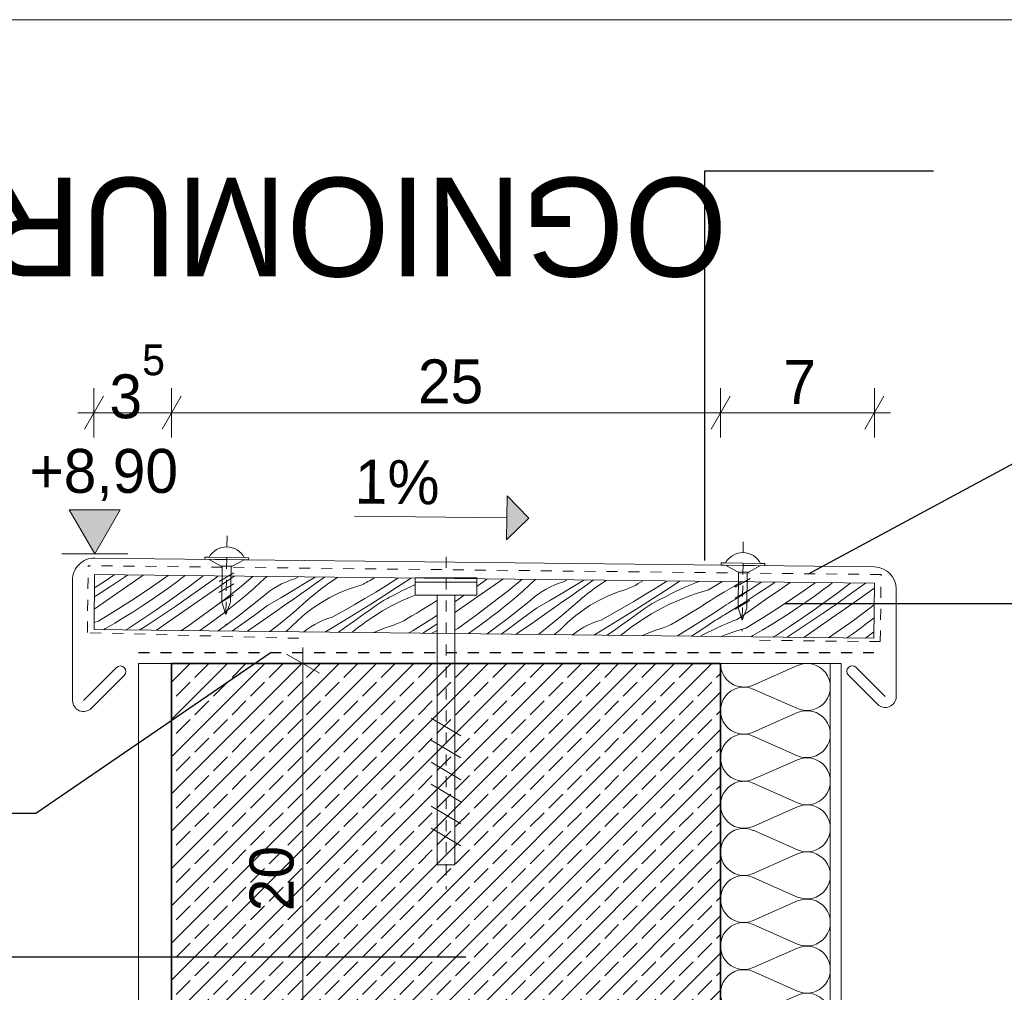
# Model space of a CAD drawing. Extents: x -109972 to -86652, y 98618 to 122888.
# Tile 10 of 74: x -98870 to -98421, y 107319 to 107761. Entities that reach past the tile are written whole.
import ezdxf

# ---------------------------------------------------------------- set-up
doc = ezdxf.new("R2010")
doc.units = 0
doc.header["$MEASUREMENT"] = 0
doc.linetypes.add('Dashed', pattern=[56.444445, 28.222222, -28.222222])
doc.linetypes.add('Hidden Line', pattern=[10, 5, -5])
for name, color, linetype, lineweight in [('A-Opisy_Nr_Pióra__21', 7, 'Continuous', 13), ('Arch konstrukcja dachu_Nr_Pióra__21', 7, 'Continuous', 13), ('ARCH TABELA_Nr_Pióra__21', 7, 'Continuous', 13), ('Arch wykończenie_Nr_Pióra__46', 5, 'Continuous', 13), ('Arch wymiary_Nr_Pióra__21', 7, 'Continuous', 13), ('Arch ściany nośne_Nr_Pióra__21', 7, 'Continuous', 13), ('Arch ściany nośne_Nr_Pióra__27', 7, 'Continuous', 35), ('INWENT OPISY_Nr_Pióra__21', 7, 'Continuous', 13), ('INWENT.ŚCIANY_Nr_Pióra__1', 7, 'Continuous', 25), ('INWENT.ŚCIANY_Nr_Pióra__21', 7, 'Continuous', 13)]:
    doc.layers.add(name, color=color, linetype=linetype, lineweight=lineweight)
for name, color, linetype in [('Arch ocieplenie', 7, 'Continuous'), ('Arch wymiary', 7, 'Continuous'), ('INWENT.ŚCIANY', 7, 'Continuous')]:
    doc.layers.add(name, color=color, linetype=linetype)
for name, color, linetype, lineweight, true_color in [('Arch ocieplenie_Nr_Pióra__24', 7, 'Continuous', 13, 0x029e21), ('Arch stropy_Nr_Pióra__3', 7, 'Continuous', 18, 0xff6600), ('Arch wykończenie_Nr_Pióra__14', 7, 'Continuous', 18, 0xbd8b17), ('arch wypelnienia_Nr_Pióra__104', 7, 'Continuous', 13, 0x876532)]:
    doc.layers.add(name, color=color, linetype=linetype, lineweight=lineweight, true_color=true_color)
doc.styles.add('GENERATED_STYLE_2', font='txt')
doc.styles.add('GENERATED_STYLE_3', font='txt')
doc.dimstyles.new('GENERATED_STYLE__3', dxfattribs={"dimtxt": 20, "dimasz": 11.4, "dimexe": 0.18, "dimexo": 0, "dimgap": 0.09, "dimtad": 1, "dimdec": 0, "dimlfac": 0.1, "dimzin": 0, "dimdsep": 46, "dimtxsty": 'GENERATED_STYLE_2', "dimblk": 'ARROWHEAD_2', "dimblk1": 'ARROWHEAD_2', "dimblk2": 'ARROWHEAD_2', "dimcen": 0.09, "dimclrd": 7, "dimclre": 7, "dimclrt": 7, "dimazin": 0, "dimtfac": 1, "dimtdec": 4, "dimtmove": 0, "dimatfit": 3, "dimfxl": 0, "dimtolj": 1, "dimtzin": 0, "dimarcsym": 0})
doc.dimstyles.new('GENERATED_STYLE__4', dxfattribs={"dimtxt": 20, "dimasz": 11.4, "dimexe": 0.18, "dimexo": 0, "dimgap": 0.09, "dimtad": 1, "dimtih": 1, "dimtoh": 1, "dimdec": 0, "dimlfac": 0.1, "dimzin": 0, "dimdsep": 46, "dimtxsty": 'GENERATED_STYLE_2', "dimblk": 'ARROWHEAD_2', "dimblk1": 'ARROWHEAD_2', "dimblk2": 'ARROWHEAD_2', "dimcen": 0.09, "dimclrd": 7, "dimclre": 7, "dimclrt": 7, "dimazin": 0, "dimtfac": 1, "dimtdec": 4, "dimtmove": 0, "dimatfit": 3, "dimfxl": 0, "dimtolj": 1, "dimtzin": 0, "dimarcsym": 0})
doc.dimstyles.new('GENERATED_STYLE__5', dxfattribs={"dimtxt": 0.18, "dimasz": 27.36, "dimexe": 0.18, "dimexo": 0.0625, "dimgap": 0.09, "dimtad": 0, "dimtih": 1, "dimtoh": 1, "dimdec": 4, "dimzin": 0, "dimdsep": 46, "dimcen": 0.09, "dimadec": 0, "dimazin": 0, "dimtfac": 1, "dimtdec": 4, "dimtmove": 0, "dimatfit": 3, "dimldrblk": 'ARROWHEAD_5', "dimfxl": 0, "dimtolj": 1, "dimtzin": 0, "dimarcsym": 0})

# ---------------------------------------------------------------- blocks, each defined once
blk = doc.blocks.new('*X40')
at = {"layer": 'arch wypelnienia_Nr_Pióra__104', "linetype": 'Continuous'}
for p, q in [((-98830.55, 107505.97), (-98826.52, 107508.68)), ((-98828.28, 107503.32), (-98821.92, 107507.54)), ((-98821.92, 107507.54), (-98820.34, 107508.61)), ((-98818.32, 107505.06), (-98813.32, 107508.53)), ((-98809.62, 107503.04), (-98802.06, 107508.41)), ((-98798.17, 107505.33), (-98795.85, 107507.06)), ((-98795.85, 107507.06), (-98794.2, 107508.32)), ((-98791.88, 107503.75), (-98786.61, 107507.73)), ((-98786.61, 107507.73), (-98785.98, 107508.22)), ((-98786.05, 107503.15), (-98779.87, 107507.62)), ((-98779.87, 107507.62), (-98779.17, 107508.15)), ((-98775.43, 107505.61), (-98771.9, 107508.07)), ((-98769.57, 107502.76), (-98763.24, 107507.97)), ((-98759.83, 107505.49), (-98757.05, 107507.9)), ((-98746.38, 107506.16), (-98744.34, 107506.82)), ((-98744.34, 107506.82), (-98742.68, 107507.74)), ((-98738.66, 107505.39), (-98734.98, 107507.65)), ((-98734.84, 107504.7), (-98731.43, 107507.12)), ((-98731.43, 107507.12), (-98730.75, 107507.6)), ((-98725.4, 107507.14), (-98729.29, 107504.49)), ((-98724.75, 107507.54), (-98725.4, 107507.14)), ((-98710.33, 107505.98), (-98708.03, 107507.33)), ((-98708.03, 107507.33), (-98708, 107507.35)), ((-98702.61, 107503.8), (-98697.78, 107506.86)), ((-98697.98, 107502.86), (-98692.15, 107506.7)), ((-98697.78, 107506.86), (-98697.22, 107507.23)), ((-98692.15, 107506.7), (-98691.41, 107507.16)), ((-98835.54, 107502.7), (-98830.55, 107505.97)), ((-98834.69, 107499.18), (-98828.28, 107503.32)), ((-98824.78, 107500.57), (-98818.32, 107505.06)), ((-98817.54, 107497.69), (-98809.62, 107503.04)), ((-98806.02, 107499.69), (-98802.07, 107502.48)), ((-98802.07, 107502.48), (-98798.17, 107505.33)), ((-98797.21, 107499.84), (-98791.88, 107503.75)), ((-98792.28, 107498.73), (-98786.05, 107503.15)), ((-98781.89, 107501.11), (-98775.43, 107505.61)), ((-98777.1, 107496.87), (-98769.57, 107502.76)), ((-98765.19, 107500.49), (-98762.98, 107502.38)), ((-98762.98, 107502.38), (-98759.83, 107505.49)), ((-98755.85, 107501.19), (-98754.07, 107502.4)), ((-98754.07, 107502.4), (-98752.23, 107503.5)), ((-98752.23, 107503.5), (-98750.33, 107504.5)), ((-98750.33, 107504.5), (-98748.38, 107505.38)), ((-98748.38, 107505.38), (-98746.38, 107506.16)), ((-98744.64, 107501.79), (-98738.66, 107505.39)), ((-98741.66, 107499.87), (-98738.25, 107502.28)), ((-98738.25, 107502.28), (-98734.84, 107504.7)), ((-98732.6, 107502.03), (-98731.5, 107502.86)), ((-98731.5, 107502.86), (-98730.4, 107503.68)), ((-98730.4, 107503.68), (-98729.29, 107504.49)), ((-98720.25, 107501.93), (-98716.04, 107503.34)), ((-98716.04, 107503.34), (-98715.29, 107503.59)), ((-98715.29, 107503.59), (-98714.55, 107503.85)), ((-98714.55, 107503.85), (-98713.82, 107504.14)), ((-98713.82, 107504.14), (-98713.09, 107504.46)), ((-98713.09, 107504.46), (-98712.38, 107504.81)), ((-98712.38, 107504.81), (-98711.68, 107505.17)), ((-98711.68, 107505.17), (-98711, 107505.57)), ((-98711, 107505.57), (-98710.33, 107505.98)), ((-98707.48, 107500.8), (-98702.61, 107503.8)), ((-98703.84, 107499.06), (-98697.98, 107502.86)), ((-98693.61, 107502.25), (-98695.81, 107501.16)), ((-98691.39, 107503.3), (-98693.61, 107502.25)), ((-98689.46, 107504.17), (-98691.39, 107503.3)), ((-98835.59, 107498.61), (-98834.69, 107499.18)), ((-98831.25, 107496.08), (-98824.78, 107500.57)), ((-98825.6, 107492.53), (-98817.54, 107497.69)), ((-98810, 107496.97), (-98806.02, 107499.69)), ((-98802.59, 107496), (-98797.21, 107499.84)), ((-98798.55, 107494.39), (-98792.28, 107498.73)), ((-98788.35, 107496.61), (-98781.89, 107501.11)), ((-98769.66, 107496.79), (-98767.42, 107498.63)), ((-98767.42, 107498.63), (-98765.19, 107500.49)), ((-98764.34, 107494.36), (-98759.18, 107498.49)), ((-98759.18, 107498.49), (-98757.55, 107499.89)), ((-98757.55, 107499.89), (-98755.85, 107501.19)), ((-98756.69, 107494.74), (-98750.65, 107498.24)), ((-98750.65, 107498.24), (-98744.64, 107501.79)), ((-98745.13, 107491.41), (-98737.89, 107497.65)), ((-98745.08, 107497.47), (-98741.66, 107499.87)), ((-98737.89, 107497.65), (-98736.85, 107498.55)), ((-98736.85, 107498.55), (-98735.81, 107499.44)), ((-98735.81, 107499.44), (-98734.75, 107500.32)), ((-98734.75, 107500.32), (-98733.68, 107501.18)), ((-98733.68, 107501.18), (-98732.6, 107502.03)), ((-98732.19, 107496.1), (-98728.34, 107498.3)), ((-98728.34, 107498.3), (-98724.35, 107500.25)), ((-98724.35, 107500.25), (-98720.25, 107501.93)), ((-98717.32, 107494.98), (-98712.38, 107497.86)), ((-98712.38, 107497.86), (-98707.48, 107500.8)), ((-98709.73, 107495.31), (-98703.84, 107499.06)), ((-98703.03, 107497.42), (-98702.08, 107497.93)), ((-98702.08, 107497.93), (-98701.12, 107498.41)), ((-98701.12, 107498.41), (-98700.15, 107498.88)), ((-98697.99, 107500.04), (-98700.15, 107498.88)), ((-98695.81, 107501.16), (-98697.99, 107500.04)), ((-98691.74, 107498.5), (-98696.03, 107496.58)), ((-98689.46, 107499.4), (-98691.74, 107498.5)), ((-98835.65, 107493.03), (-98831.25, 107496.08)), ((-98818.1, 107491.69), (-98814.03, 107494.3)), ((-98814.03, 107494.3), (-98810, 107496.97)), ((-98808.02, 107492.23), (-98802.59, 107496)), ((-98804.87, 107490.11), (-98798.55, 107494.39)), ((-98794.81, 107492.12), (-98788.35, 107496.61)), ((-98784.77, 107491.15), (-98777.1, 107496.87)), ((-98776.49, 107491.39), (-98774.19, 107493.17)), ((-98774.19, 107493.17), (-98771.92, 107494.97)), ((-98771.92, 107494.97), (-98769.66, 107496.79)), ((-98769.56, 107490.3), (-98764.34, 107494.36)), ((-98762.82, 107490.19), (-98756.69, 107494.74)), ((-98751.93, 107492.68), (-98748.5, 107495.07)), ((-98748.5, 107495.07), (-98745.08, 107497.47)), ((-98739.42, 107490.97), (-98735.89, 107493.65)), ((-98735.89, 107493.65), (-98732.19, 107496.1)), ((-98722.29, 107492.15), (-98717.32, 107494.98)), ((-98715.65, 107491.61), (-98709.73, 107495.31)), ((-98710.98, 107492.12), (-98707.58, 107494.55)), ((-98707.58, 107494.55), (-98706.7, 107495.16)), ((-98706.7, 107495.16), (-98705.8, 107495.76)), ((-98705.8, 107495.76), (-98704.89, 107496.33)), ((-98704.89, 107496.33), (-98703.97, 107496.89)), ((-98700.24, 107494.47), (-98704.35, 107492.18)), ((-98703.97, 107496.89), (-98703.03, 107497.42)), ((-98696.03, 107496.58), (-98700.24, 107494.47)), ((-98686.41, 107492.64), (-98684.14, 107494.04)), ((-98684.14, 107494.04), (-98681.88, 107495.45)), ((-98681.88, 107495.45), (-98679.63, 107496.88)), ((-98679.63, 107496.88), (-98679.46, 107496.99)), ((-98833.77, 107487.56), (-98825.6, 107492.53)), ((-98826.34, 107486.67), (-98822.2, 107489.15)), ((-98822.2, 107489.15), (-98818.1, 107491.69)), ((-98813.5, 107488.54), (-98808.02, 107492.23)), ((-98811.23, 107485.89), (-98804.87, 107490.11)), ((-98801.27, 107487.63), (-98794.81, 107492.12)), ((-98792.57, 107485.61), (-98784.77, 107491.15)), ((-98781.12, 107487.9), (-98778.8, 107489.63)), ((-98778.8, 107489.63), (-98776.49, 107491.39)), ((-98774.83, 107486.32), (-98769.56, 107490.3)), ((-98769, 107485.72), (-98762.82, 107490.19)), ((-98758.38, 107488.18), (-98751.93, 107492.68)), ((-98752.52, 107485.33), (-98745.13, 107491.41)), ((-98742.77, 107488.06), (-98739.42, 107490.97)), ((-98731.33, 107487.95), (-98729.33, 107488.73)), ((-98729.33, 107488.73), (-98727.29, 107489.39)), ((-98727.29, 107489.39), (-98722.29, 107492.15)), ((-98721.61, 107487.96), (-98715.65, 107491.61)), ((-98717.78, 107487.27), (-98714.38, 107489.69)), ((-98714.38, 107489.69), (-98710.98, 107492.12)), ((-98708.35, 107489.71), (-98712.24, 107487.06)), ((-98704.35, 107492.18), (-98708.35, 107489.71)), ((-98693.27, 107488.55), (-98690.98, 107489.9)), ((-98690.98, 107489.9), (-98688.69, 107491.26)), ((-98688.69, 107491.26), (-98686.41, 107492.64)), ((-98685.56, 107486.37), (-98680.73, 107489.43)), ((-98680.73, 107489.43), (-98679.46, 107490.26)), ((-98833.77, 107487.56), (-98835.72, 107486.98)), ((-98831.31, 107483.73), (-98830.52, 107484.25)), ((-98830.52, 107484.25), (-98826.34, 107486.67)), ((-98820.9, 107483.72), (-98819.96, 107484.32)), ((-98819.96, 107484.32), (-98819.03, 107484.92)), ((-98819.03, 107484.92), (-98813.5, 107488.54)), ((-98814.86, 107483.55), (-98811.23, 107485.89)), ((-98807.26, 107483.46), (-98801.27, 107487.63)), ((-98795.94, 107483.33), (-98792.57, 107485.61)), ((-98787.58, 107483.24), (-98785.02, 107485.05)), ((-98785.02, 107485.05), (-98781.12, 107487.9)), ((-98779.15, 107483.15), (-98774.83, 107486.32)), ((-98772.73, 107483.07), (-98769, 107485.72)), ((-98764.84, 107483.68), (-98758.38, 107488.18)), ((-98755.65, 107482.88), (-98752.52, 107485.33)), ((-98748.14, 107483.06), (-98745.93, 107484.95)), ((-98745.93, 107484.95), (-98742.77, 107488.06)), ((-98738.8, 107483.76), (-98737.02, 107484.97)), ((-98737.02, 107484.97), (-98735.18, 107486.07)), ((-98735.18, 107486.07), (-98733.28, 107487.07)), ((-98733.28, 107487.07), (-98731.33, 107487.95)), ((-98730.57, 107482.6), (-98727.59, 107484.36)), ((-98727.59, 107484.36), (-98721.61, 107487.96)), ((-98724.48, 107482.53), (-98721.2, 107484.85)), ((-98721.2, 107484.85), (-98717.78, 107487.27)), ((-98716.63, 107483.75), (-98715.54, 107484.6)), ((-98715.54, 107484.6), (-98714.45, 107485.43)), ((-98714.45, 107485.43), (-98713.35, 107486.25)), ((-98713.35, 107486.25), (-98712.24, 107487.06)), ((-98707.3, 107482.82), (-98703.2, 107484.5)), ((-98703.2, 107484.5), (-98698.99, 107485.91)), ((-98698.99, 107485.91), (-98698.24, 107486.15)), ((-98698.24, 107486.15), (-98697.5, 107486.42)), ((-98697.5, 107486.42), (-98696.76, 107486.71)), ((-98696.76, 107486.71), (-98696.04, 107487.03)), ((-98696.04, 107487.03), (-98695.33, 107487.38)), ((-98695.33, 107487.38), (-98694.63, 107487.74)), ((-98694.63, 107487.74), (-98693.95, 107488.14)), ((-98693.95, 107488.14), (-98693.27, 107488.55)), ((-98690.43, 107483.37), (-98685.56, 107486.37)), ((-98686.07, 107482.1), (-98680.93, 107485.43)), ((-98680.93, 107485.43), (-98679.46, 107486.4)), ((-98821.06, 107483.62), (-98820.9, 107483.72)), ((-98765.82, 107483), (-98764.84, 107483.68)), ((-98748.45, 107482.8), (-98748.14, 107483.06)), ((-98740.17, 107482.71), (-98738.8, 107483.76)), ((-98718.21, 107482.46), (-98717.7, 107482.89)), ((-98717.7, 107482.89), (-98716.63, 107483.75)), ((-98708.26, 107482.35), (-98707.3, 107482.82)), ((-98692.43, 107482.17), (-98690.43, 107483.37)), ((-98680.94, 107482.61), (-98681.97, 107482.05)), ((-98679.46, 107483.37), (-98680.94, 107482.61))]:
    blk.add_line(p, q, dxfattribs=at)
blk = doc.blocks.new('Wypełnienie_20')
at = {"layer": 'arch wypelnienia_Nr_Pióra__104', "linetype": 'Dashed'}
blk.add_blockref('*X40', (0, 0), dxfattribs=at)
blk = doc.blocks.new('*X42')
at = {"layer": 'arch wypelnienia_Nr_Pióra__104', "linetype": 'Continuous'}
for p, q in [((-98657.46, 107506.29), (-98656.92, 107506.7)), ((-98653.02, 107504.27), (-98649.66, 107506.62)), ((-98661.46, 107503.4), (-98657.46, 107506.29)), ((-98659.48, 107499.78), (-98653.02, 107504.27)), ((-98647.16, 107501.43), (-98640.97, 107506.52)), ((-98640.57, 107501.04), (-98637.41, 107504.16)), ((-98637.41, 107504.16), (-98634.77, 107506.45)), ((-98631.66, 107501.06), (-98629.82, 107502.17)), ((-98629.82, 107502.17), (-98627.92, 107503.16)), ((-98627.92, 107503.16), (-98625.97, 107504.05)), ((-98625.97, 107504.05), (-98623.97, 107504.83)), ((-98623.97, 107504.83), (-98621.93, 107505.49)), ((-98622.23, 107500.46), (-98616.24, 107504.06)), ((-98621.93, 107505.49), (-98620.47, 107506.29)), ((-98616.24, 107504.06), (-98612.74, 107506.21)), ((-98615.83, 107500.95), (-98612.42, 107503.37)), ((-98612.42, 107503.37), (-98609.02, 107505.79)), ((-98609.09, 107501.53), (-98607.99, 107502.35)), ((-98609.02, 107505.79), (-98608.49, 107506.16)), ((-98607.99, 107502.35), (-98606.87, 107503.16)), ((-98602.99, 107505.8), (-98606.87, 107503.16)), ((-98602.51, 107506.1), (-98602.99, 107505.8)), ((-98593.63, 107502.01), (-98592.88, 107502.25)), ((-98592.88, 107502.25), (-98592.14, 107502.52)), ((-98592.14, 107502.52), (-98591.4, 107502.81)), ((-98591.4, 107502.81), (-98590.68, 107503.13)), ((-98590.68, 107503.13), (-98589.97, 107503.47)), ((-98589.97, 107503.47), (-98589.27, 107503.84)), ((-98589.27, 107503.84), (-98588.58, 107504.23)), ((-98588.58, 107504.23), (-98587.91, 107504.65)), ((-98587.91, 107504.65), (-98585.76, 107505.91)), ((-98585.07, 107499.47), (-98580.2, 107502.47)), ((-98580.2, 107502.47), (-98575.37, 107505.53)), ((-98575.57, 107501.53), (-98569.74, 107505.37)), ((-98575.37, 107505.53), (-98574.96, 107505.79)), ((-98569.74, 107505.37), (-98569.16, 107505.73)), ((-98566.74, 107502.98), (-98568.98, 107501.96)), ((-98564.49, 107503.96), (-98566.74, 107502.98)), ((-98562.22, 107504.9), (-98564.49, 107503.96)), ((-98560.37, 107505.63), (-98562.22, 107504.9)), ((-98555.99, 107501.76), (-98549.83, 107505.51)), ((-98548.57, 107500.87), (-98544.43, 107503.35)), ((-98544.43, 107503.35), (-98541.1, 107505.42)), ((-98541.26, 107499.12), (-98535.73, 107502.74)), ((-98535.73, 107502.74), (-98531.9, 107505.32)), ((-98533.46, 107500.1), (-98527.1, 107504.31)), ((-98527.1, 107504.31), (-98525.71, 107505.25)), ((-98523.5, 107501.83), (-98518.69, 107505.17)), ((-98514.79, 107499.82), (-98507.42, 107505.05)), ((-98503.35, 107502.1), (-98501.02, 107503.84)), ((-98501.02, 107503.84), (-98499.55, 107504.96)), ((-98497.06, 107500.52), (-98491.78, 107504.51)), ((-98491.78, 107504.51), (-98491.32, 107504.87)), ((-98491.23, 107499.92), (-98485.05, 107504.4)), ((-98487.07, 107497.88), (-98480.61, 107502.38)), ((-98485.05, 107504.4), (-98484.51, 107504.79)), ((-98480.61, 107502.38), (-98480.41, 107502.52)), ((-98669.87, 107497.4), (-98667.17, 107499.31)), ((-98665.93, 107495.28), (-98659.48, 107499.78)), ((-98654.69, 107495.53), (-98647.16, 107501.43)), ((-98645, 107497.3), (-98642.78, 107499.16)), ((-98642.78, 107499.16), (-98640.57, 107501.04)), ((-98636.76, 107497.16), (-98635.14, 107498.55)), ((-98635.14, 107498.55), (-98633.43, 107499.86)), ((-98633.43, 107499.86), (-98631.66, 107501.06)), ((-98628.24, 107496.91), (-98622.23, 107500.46)), ((-98622.67, 107496.14), (-98619.25, 107498.54)), ((-98619.25, 107498.54), (-98615.83, 107500.95)), ((-98614.44, 107497.22), (-98613.39, 107498.11)), ((-98613.39, 107498.11), (-98612.33, 107498.99)), ((-98612.33, 107498.99), (-98611.26, 107499.85)), ((-98611.26, 107499.85), (-98610.18, 107500.7)), ((-98610.18, 107500.7), (-98609.09, 107501.53)), ((-98605.93, 107496.97), (-98601.94, 107498.92)), ((-98601.94, 107498.92), (-98597.84, 107500.6)), ((-98597.84, 107500.6), (-98593.63, 107502.01)), ((-98589.97, 107496.53), (-98585.07, 107499.47)), ((-98587.32, 107493.98), (-98581.43, 107497.73)), ((-98581.43, 107497.73), (-98575.57, 107501.53)), ((-98575.58, 107498.7), (-98577.74, 107497.55)), ((-98573.39, 107499.83), (-98575.58, 107498.7)), ((-98571.19, 107500.91), (-98573.39, 107499.83)), ((-98568.98, 107501.96), (-98571.19, 107500.91)), ((-98564.95, 107498.9), (-98569.33, 107497.17)), ((-98560.5, 107500.43), (-98564.95, 107498.9)), ((-98555.99, 107501.76), (-98560.5, 107500.43)), ((-98554.98, 107496.99), (-98552.75, 107498.45)), ((-98552.75, 107498.45), (-98548.57, 107500.87)), ((-98544.06, 107497.33), (-98543.13, 107497.92)), ((-98543.13, 107497.92), (-98542.19, 107498.52)), ((-98542.19, 107498.52), (-98541.26, 107499.12)), ((-98539.87, 107495.95), (-98533.46, 107500.1)), ((-98529.96, 107497.34), (-98523.5, 107501.83)), ((-98522.72, 107494.47), (-98514.79, 107499.82)), ((-98511.19, 107496.47), (-98507.25, 107499.25)), ((-98507.25, 107499.25), (-98503.35, 107502.1)), ((-98502.38, 107496.61), (-98497.06, 107500.52)), ((-98497.46, 107495.51), (-98491.23, 107499.92)), ((-98493.52, 107493.38), (-98487.07, 107497.88)), ((-98671.46, 107496.3), (-98669.87, 107497.4)), ((-98671.46, 107491.44), (-98665.93, 107495.28)), ((-98662.35, 107489.82), (-98654.69, 107495.53)), ((-98651.78, 107491.84), (-98649.51, 107493.64)), ((-98649.51, 107493.64), (-98647.25, 107495.46)), ((-98647.25, 107495.46), (-98645, 107497.3)), ((-98641.93, 107493.03), (-98636.76, 107497.16)), ((-98640.41, 107488.86), (-98634.28, 107493.4)), ((-98634.28, 107493.4), (-98628.24, 107496.91)), ((-98629.51, 107491.34), (-98626.09, 107493.74)), ((-98626.09, 107493.74), (-98622.67, 107496.14)), ((-98622.72, 107490.07), (-98615.48, 107496.32)), ((-98615.48, 107496.32), (-98614.44, 107497.22)), ((-98613.48, 107492.32), (-98609.78, 107494.77)), ((-98609.78, 107494.77), (-98605.93, 107496.97)), ((-98599.87, 107490.82), (-98594.9, 107493.65)), ((-98594.9, 107493.65), (-98589.97, 107496.53)), ((-98593.24, 107490.28), (-98587.32, 107493.98)), ((-98588.56, 107490.78), (-98585.16, 107493.21)), ((-98585.16, 107493.21), (-98584.28, 107493.83)), ((-98584.28, 107493.83), (-98583.39, 107494.43)), ((-98583.39, 107494.43), (-98582.48, 107495)), ((-98582.48, 107495), (-98581.55, 107495.55)), ((-98577.82, 107493.14), (-98581.93, 107490.85)), ((-98581.55, 107495.55), (-98580.62, 107496.09)), ((-98580.62, 107496.09), (-98579.67, 107496.59)), ((-98579.67, 107496.59), (-98578.71, 107497.08)), ((-98578.71, 107497.08), (-98577.74, 107497.55)), ((-98573.62, 107495.25), (-98577.82, 107493.14)), ((-98569.33, 107497.17), (-98573.62, 107495.25)), ((-98561.73, 107492.71), (-98559.47, 107494.12)), ((-98559.47, 107494.12), (-98557.22, 107495.55)), ((-98557.22, 107495.55), (-98554.98, 107496.99)), ((-98553.53, 107491.21), (-98548.77, 107494.38)), ((-98548.77, 107494.38), (-98547.83, 107494.97)), ((-98547.83, 107494.97), (-98546.88, 107495.55)), ((-98546.88, 107495.55), (-98545.94, 107496.14)), ((-98546.32, 107491.87), (-98539.87, 107495.95)), ((-98545.94, 107496.14), (-98545, 107496.73)), ((-98545, 107496.73), (-98544.06, 107497.33)), ((-98536.42, 107492.85), (-98529.96, 107497.34)), ((-98530.77, 107489.3), (-98522.72, 107494.47)), ((-98519.21, 107491.07), (-98515.18, 107493.74)), ((-98515.18, 107493.74), (-98511.19, 107496.47)), ((-98507.76, 107492.77), (-98502.38, 107496.61)), ((-98503.73, 107491.16), (-98497.46, 107495.51)), ((-98499.98, 107488.89), (-98493.52, 107493.38)), ((-98489.94, 107487.92), (-98482.28, 107493.64)), ((-98482.28, 107493.64), (-98480.49, 107495.04)), ((-98670.15, 107484.28), (-98662.35, 107489.82)), ((-98656.38, 107488.3), (-98654.07, 107490.06)), ((-98654.07, 107490.06), (-98651.78, 107491.84)), ((-98652.42, 107484.99), (-98647.14, 107488.97)), ((-98647.14, 107488.97), (-98641.93, 107493.03)), ((-98646.59, 107484.38), (-98640.41, 107488.86)), ((-98635.97, 107486.84), (-98629.51, 107491.34)), ((-98630.11, 107484), (-98622.72, 107490.07)), ((-98620.36, 107486.73), (-98617.01, 107489.64)), ((-98617.01, 107489.64), (-98613.48, 107492.32)), ((-98604.88, 107488.06), (-98599.87, 107490.82)), ((-98599.19, 107486.63), (-98593.24, 107490.28)), ((-98591.97, 107488.36), (-98588.56, 107490.78)), ((-98581.93, 107490.85), (-98585.93, 107488.37)), ((-98568.56, 107488.57), (-98566.27, 107489.93)), ((-98566.27, 107489.93), (-98564, 107491.31)), ((-98564, 107491.31), (-98561.73, 107492.71)), ((-98558.32, 107488.1), (-98553.53, 107491.21)), ((-98551.89, 107488.43), (-98551.09, 107488.92)), ((-98551.09, 107488.92), (-98550.29, 107489.41)), ((-98550.29, 107489.41), (-98549.5, 107489.9)), ((-98549.5, 107489.9), (-98548.7, 107490.39)), ((-98548.7, 107490.39), (-98547.91, 107490.88)), ((-98547.91, 107490.88), (-98547.11, 107491.38)), ((-98547.11, 107491.38), (-98546.32, 107491.87)), ((-98542.89, 107488.37), (-98536.42, 107492.85)), ((-98538.94, 107484.33), (-98530.77, 107489.3)), ((-98523.27, 107488.47), (-98519.21, 107491.07)), ((-98518.67, 107485.31), (-98513.19, 107489)), ((-98513.19, 107489), (-98507.76, 107492.77)), ((-98510.05, 107486.88), (-98503.73, 107491.16)), ((-98506.44, 107484.4), (-98499.98, 107488.89)), ((-98481.66, 107488.16), (-98480.56, 107489.02)), ((-98671.46, 107483.4), (-98670.15, 107484.28)), ((-98662.61, 107483.72), (-98658.71, 107486.56)), ((-98658.71, 107486.56), (-98656.38, 107488.3)), ((-98656.79, 107481.77), (-98652.42, 107484.99)), ((-98650.37, 107481.7), (-98646.59, 107484.38)), ((-98642.42, 107482.34), (-98635.97, 107486.84)), ((-98623.52, 107483.61), (-98620.36, 107486.73)), ((-98614.61, 107483.63), (-98612.77, 107484.74)), ((-98612.77, 107484.74), (-98610.87, 107485.73)), ((-98610.87, 107485.73), (-98608.92, 107486.62)), ((-98608.92, 107486.62), (-98606.92, 107487.4)), ((-98606.92, 107487.4), (-98604.88, 107488.06)), ((-98605.17, 107483.03), (-98599.19, 107486.63)), ((-98598.78, 107483.52), (-98595.37, 107485.94)), ((-98595.37, 107485.94), (-98591.97, 107488.36)), ((-98592.04, 107484.1), (-98590.94, 107484.92)), ((-98590.94, 107484.92), (-98589.82, 107485.73)), ((-98585.93, 107488.37), (-98589.82, 107485.73)), ((-98580.78, 107483.17), (-98576.58, 107484.58)), ((-98576.58, 107484.58), (-98575.83, 107484.82)), ((-98575.83, 107484.82), (-98575.08, 107485.09)), ((-98575.08, 107485.09), (-98574.35, 107485.38)), ((-98574.35, 107485.38), (-98573.63, 107485.7)), ((-98573.63, 107485.7), (-98572.92, 107486.04)), ((-98572.92, 107486.04), (-98572.22, 107486.41)), ((-98572.22, 107486.41), (-98571.53, 107486.8)), ((-98571.53, 107486.8), (-98570.86, 107487.22)), ((-98570.86, 107487.22), (-98568.56, 107488.57)), ((-98568.02, 107482.04), (-98563.15, 107485.04)), ((-98563.15, 107485.04), (-98558.32, 107488.1)), ((-98558.52, 107484.1), (-98552.69, 107487.94)), ((-98551.92, 107484.53), (-98554.14, 107483.48)), ((-98552.69, 107487.94), (-98551.89, 107488.43)), ((-98549.69, 107485.55), (-98551.92, 107484.53)), ((-98547.44, 107486.53), (-98549.69, 107485.55)), ((-98545.17, 107487.47), (-98547.44, 107486.53)), ((-98542.89, 107488.37), (-98545.17, 107487.47)), ((-98538.94, 107484.33), (-98543.45, 107483)), ((-98531.52, 107483.44), (-98527.38, 107485.92)), ((-98527.38, 107485.92), (-98523.27, 107488.47)), ((-98524.21, 107481.69), (-98518.67, 107485.31)), ((-98516.41, 107482.67), (-98510.05, 107486.88)), ((-98512.56, 107480.15), (-98506.44, 107484.4)), ((-98497.74, 107482.39), (-98489.94, 107487.92)), ((-98490.2, 107481.82), (-98486.29, 107484.67)), ((-98486.29, 107484.67), (-98483.97, 107486.41)), ((-98483.97, 107486.41), (-98481.66, 107488.16)), ((-98665.22, 107481.87), (-98662.61, 107483.72)), ((-98643.46, 107481.62), (-98642.42, 107482.34)), ((-98633.29, 107481.51), (-98630.11, 107484)), ((-98626.09, 107481.43), (-98625.72, 107481.73)), ((-98625.72, 107481.73), (-98623.52, 107483.61)), ((-98617.81, 107481.34), (-98616.38, 107482.43)), ((-98616.38, 107482.43), (-98614.61, 107483.63)), ((-98608.22, 107481.23), (-98605.17, 107483.03)), ((-98602.13, 107481.16), (-98598.78, 107483.52)), ((-98595.85, 107481.09), (-98595.28, 107481.56)), ((-98595.28, 107481.56), (-98594.21, 107482.42)), ((-98594.21, 107482.42), (-98593.13, 107483.27)), ((-98593.13, 107483.27), (-98592.04, 107484.1)), ((-98585.93, 107480.98), (-98584.89, 107481.48)), ((-98584.89, 107481.48), (-98580.78, 107483.17)), ((-98570.08, 107480.8), (-98568.02, 107482.04)), ((-98563.72, 107480.73), (-98558.52, 107484.1)), ((-98558.52, 107481.27), (-98559.63, 107480.68)), ((-98556.34, 107482.4), (-98558.52, 107481.27)), ((-98554.14, 107483.48), (-98556.34, 107482.4)), ((-98547.9, 107481.47), (-98550.15, 107480.57)), ((-98543.45, 107483), (-98547.9, 107481.47)), ((-98536.61, 107480.42), (-98535.7, 107481.02)), ((-98535.7, 107481.02), (-98531.52, 107483.44)), ((-98526.37, 107480.31), (-98526.08, 107480.49)), ((-98526.08, 107480.49), (-98525.14, 107481.09)), ((-98525.14, 107481.09), (-98524.21, 107481.69)), ((-98520.16, 107480.24), (-98516.41, 107482.67)), ((-98501.24, 107480.02), (-98497.74, 107482.39)), ((-98492.87, 107479.93), (-98490.2, 107481.82)), ((-98484.44, 107479.84), (-98480.63, 107482.63))]:
    blk.add_line(p, q, dxfattribs=at)
blk = doc.blocks.new('Wypełnienie_21')
at = {"layer": 'arch wypelnienia_Nr_Pióra__104', "linetype": 'Dashed'}
blk.add_blockref('*X42', (0, 0), dxfattribs=at)
blk = doc.blocks.new('Izolacja cieplna 14_13', base_point=(-98550.46, 106889.29))
at = {"layer": 'Arch ocieplenie_Nr_Pióra__24', "linetype": 'Continuous'}
for p, q in [((-98535.56, 107458.43), (-98515.36, 107467.35)), ((-98515.36, 107447.7), (-98535.56, 107456.62)), ((-98535.56, 107436.98), (-98515.36, 107445.9)), ((-98515.36, 107426.26), (-98535.56, 107435.18)), ((-98535.56, 107415.54), (-98515.36, 107424.46)), ((-98515.36, 107404.82), (-98535.56, 107413.74)), ((-98535.56, 107394.1), (-98515.36, 107403.02)), ((-98515.36, 107383.38), (-98535.56, 107392.3)), ((-98535.56, 107372.65), (-98515.36, 107381.57)), ((-98515.36, 107361.93), (-98535.56, 107370.85)), ((-98535.56, 107351.21), (-98515.36, 107360.13)), ((-98515.36, 107340.49), (-98535.56, 107349.41)), ((-98535.56, 107329.77), (-98515.36, 107338.69)), ((-98515.36, 107319.05), (-98535.56, 107327.97)), ((-98535.56, 107308.32), (-98515.36, 107317.24)), ((-98515.36, 107297.6), (-98535.56, 107306.52)), ((-98535.56, 107286.88), (-98515.36, 107295.8)), ((-98515.36, 107276.16), (-98535.56, 107285.08)), ((-98535.56, 107265.44), (-98515.36, 107274.36)), ((-98515.36, 107254.72), (-98535.56, 107263.64)), ((-98535.56, 107244), (-98515.36, 107252.92)), ((-98515.36, 107233.27), (-98535.56, 107242.19)), ((-98535.56, 107222.55), (-98515.36, 107231.47)), ((-98515.36, 107211.83), (-98535.56, 107220.75)), ((-98535.56, 107201.11), (-98515.36, 107210.03)), ((-98515.36, 107190.39), (-98535.56, 107199.31)), ((-98535.56, 107179.67), (-98515.36, 107188.59)), ((-98515.36, 107168.95), (-98535.56, 107177.87)), ((-98535.56, 107158.22), (-98515.36, 107167.14)), ((-98515.36, 107147.5), (-98535.56, 107156.42)), ((-98535.56, 107136.78), (-98515.36, 107145.7)), ((-98515.36, 107126.06), (-98535.56, 107134.98)), ((-98535.56, 107115.34), (-98515.36, 107124.26)), ((-98515.36, 107104.62), (-98535.56, 107113.54)), ((-98535.56, 107093.89), (-98515.36, 107102.82)), ((-98515.36, 107083.17), (-98535.56, 107092.09)), ((-98535.56, 107072.45), (-98515.36, 107081.37)), ((-98515.36, 107061.73), (-98535.56, 107070.65)), ((-98535.56, 107051.01), (-98515.36, 107059.93)), ((-98515.36, 107040.29), (-98535.56, 107049.21)), ((-98535.56, 107029.57), (-98515.36, 107038.49)), ((-98515.36, 107018.84), (-98535.56, 107027.76)), ((-98535.56, 107008.12), (-98515.36, 107017.04)), ((-98515.36, 106997.4), (-98535.56, 107006.32)), ((-98535.56, 106986.68), (-98515.36, 106995.6)), ((-98515.36, 106975.96), (-98535.56, 106984.88)), ((-98535.56, 106965.24), (-98515.36, 106974.16)), ((-98515.36, 106954.52), (-98535.56, 106963.44)), ((-98535.56, 106943.79), (-98515.36, 106952.71)), ((-98515.36, 106933.07), (-98535.56, 106941.99)), ((-98535.56, 106922.35), (-98515.36, 106931.27)), ((-98515.36, 106911.63), (-98535.56, 106920.55)), ((-98535.56, 106900.91), (-98515.36, 106909.83)), ((-98515.36, 106890.19), (-98535.56, 106899.11))]:
    blk.add_line(p, q, dxfattribs=at)
for centre, start_param, end_param in [((-98539.82, 107468.25), 1.570796, 3.554385), ((-98511.09, 107457.53), 2.728799, 6.695979), ((-98539.82, 107446.8), 5.870392, 9.837571), ((-98511.09, 107436.08), 2.728799, 6.695979), ((-98539.82, 107425.36), 5.870392, 9.837571), ((-98511.09, 107414.64), 2.728799, 6.695979), ((-98539.82, 107403.92), 5.870392, 9.837571), ((-98511.09, 107393.2), 2.728799, 6.695979), ((-98539.82, 107382.47), 5.870392, 9.837571), ((-98511.09, 107371.75), 2.728799, 6.695979), ((-98539.82, 107361.03), 5.870392, 9.837571), ((-98511.09, 107350.31), 2.728799, 6.695979), ((-98539.82, 107339.59), 5.870392, 9.837571), ((-98511.09, 107328.87), 2.728799, 6.695979), ((-98539.82, 107318.15), 5.870392, 9.837571), ((-98511.09, 107307.42), 2.728799, 6.695979), ((-98539.82, 107296.7), 5.870392, 9.837571), ((-98511.09, 107285.98), 2.728799, 6.695979), ((-98539.82, 107275.26), 5.870392, 9.837571), ((-98511.09, 107264.54), 2.728799, 6.695979), ((-98539.82, 107253.82), 5.870392, 9.837571), ((-98511.09, 107243.1), 2.728799, 6.695979), ((-98539.82, 107232.37), 5.870392, 9.837571), ((-98511.09, 107221.65), 2.728799, 6.695979), ((-98539.82, 107210.93), 5.870392, 9.837571), ((-98511.09, 107200.21), 2.728799, 6.695979), ((-98539.82, 107189.49), 5.870392, 9.837571), ((-98511.09, 107178.77), 2.728799, 6.695979), ((-98539.82, 107168.04), 5.870392, 9.837571), ((-98511.09, 107157.32), 2.728799, 6.695979), ((-98539.82, 107146.6), 5.870392, 9.837571), ((-98511.09, 107135.88), 2.728799, 6.695979), ((-98539.82, 107125.16), 5.870392, 9.837571), ((-98511.09, 107114.44), 2.728799, 6.695979), ((-98539.82, 107103.72), 5.870392, 9.837571), ((-98511.09, 107092.99), 2.728799, 6.695979), ((-98539.82, 107082.27), 5.870392, 9.837571), ((-98511.09, 107071.55), 2.728799, 6.695979), ((-98539.82, 107060.83), 5.870392, 9.837571), ((-98511.09, 107050.11), 2.728799, 6.695979), ((-98539.82, 107039.39), 5.870392, 9.837571), ((-98511.09, 107028.67), 2.728799, 6.695979), ((-98539.82, 107017.94), 5.870392, 9.837571), ((-98511.09, 107007.22), 2.728799, 6.695979), ((-98539.82, 106996.5), 5.870392, 9.837571), ((-98511.09, 106985.78), 2.728799, 6.695979), ((-98539.82, 106975.06), 5.870392, 9.837571), ((-98511.09, 106964.34), 2.728799, 6.695979), ((-98539.82, 106953.61), 5.870392, 9.837571), ((-98511.09, 106942.89), 2.728799, 6.695979), ((-98539.82, 106932.17), 5.870392, 9.837571), ((-98511.09, 106921.45), 2.728799, 6.695979), ((-98539.82, 106910.73), 5.870392, 9.837571), ((-98511.09, 106900.01), 2.728799, 6.695979), ((-98539.82, 106889.29), 5.870392, 7.853982)]:
    blk.add_ellipse(centre, major_axis=(0, 10.72), ratio=0.991826, start_param=start_param, end_param=end_param, dxfattribs=at)
blk = doc.blocks.new('Linia_6', base_point=(-98637.73, 107534.46))
at = {"layer": 'INWENT.ŚCIANY_Nr_Pióra__21', "linetype": 'Continuous'}
blk.add_hatch(color=256, dxfattribs=at).paths.add_polyline_path([(-98637.73, 107534.46), (-98647.84, 107524.57), (-98647.61, 107544.57)], flags=0)
for p, q in [((-98647.84, 107524.57), (-98647.61, 107544.57)), ((-98637.73, 107534.46), (-98647.61, 107544.57)), ((-98647.72, 107534.57), (-98717.2, 107535.36)), ((-98637.73, 107534.46), (-98647.84, 107524.57))]:
    blk.add_line(p, q, dxfattribs=at)
blk = doc.blocks.new('Wymiary_10', base_point=(-98835.42, 107518.25))
at = {"layer": 'Arch wymiary_Nr_Pióra__21', "linetype": 'Continuous'}
blk.add_hatch(color=256, dxfattribs=at).paths.add_polyline_path([(-98835.42, 107518.25), (-98847.02, 107538.25), (-98823.82, 107538.25)], flags=0)
for p, q in [((-98835.42, 107518.25), (-98847.02, 107538.25)), ((-98847.02, 107538.25), (-98823.82, 107538.25)), ((-98823.82, 107538.25), (-98835.42, 107518.25)), ((-98835.42, 107518.25), (-98850.42, 107518.25)), ((-98835.42, 107518.25), (-98820.42, 107518.25))]:
    blk.add_line(p, q, dxfattribs=at)
at = {"layer": 'Arch wymiary_Nr_Pióra__21', "insert": (-98865.16, 107542.25), "char_height": 20, "attachment_point": 7, "style": 'GENERATED_STYLE_2'}
blk.add_mtext('{+8,90}', dxfattribs=at)
blk = doc.blocks.new('*D147')
at = {"layer": 'Arch wymiary_Nr_Pióra__21', "linetype": 'Continuous'}
for p, q in [((-98740.62, 107468.25), (-98740.62, 107475.58)), ((-98733.12, 107463.92), (-98748.12, 107472.58)), ((-98729.37, 107468.25), (-98751.87, 107468.25)), ((-98740.62, 107268.25), (-98740.62, 107468.25)), ((-98748.12, 107272.58), (-98733.12, 107263.92)), ((-98729.37, 107268.25), (-98751.87, 107268.25)), ((-98740.62, 107260.91), (-98740.62, 107268.25))]:
    blk.add_line(p, q, dxfattribs=at)
at = {"layer": 'Arch wymiary_Nr_Pióra__21', "insert": (-98744.62, 107355.45), "char_height": 20, "attachment_point": 7, "rotation": 90, "style": 'GENERATED_STYLE_2'}
blk.add_mtext('{20}', dxfattribs=at)
blk = doc.blocks.new('ARROWHEAD_2')
at = {"color": 0, "linetype": 'Continuous', "lineweight": 0}
for p, q in [((-0.378, -0.655), (0.378, 0.655)), ((0, 0), (-1, 0))]:
    blk.add_line(p, q, dxfattribs=at)
blk = doc.blocks.new('*D154')
at = {"layer": 'Arch wymiary_Nr_Pióra__21', "linetype": 'Continuous'}
for p, q in [((-98835.76, 107571.21), (-98835.76, 107593.71)), ((-98800.46, 107571.21), (-98800.46, 107593.71)), ((-98831.43, 107589.96), (-98840.09, 107574.96)), ((-98796.13, 107589.96), (-98804.79, 107574.96)), ((-98843.09, 107582.46), (-98835.76, 107582.46)), ((-98835.76, 107582.46), (-98800.46, 107582.46))]:
    blk.add_line(p, q, dxfattribs=at)
at = {"layer": 'Arch wymiary_Nr_Pióra__21', "char_height": 20, "attachment_point": 7}
for s, insert, style in [('{3\\A1{\\H0.7x;\\S5^  ;}}', (-98828.73, 107579.65), 'GENERATED_STYLE_3'), ('{25}', (-98688.26, 107586.46), 'GENERATED_STYLE_2'), ('{7}', (-98521.82, 107586.46), 'GENERATED_STYLE_2')]:
    blk.add_mtext(s, dxfattribs=dict(at, insert=insert, style=style))
blk = doc.blocks.new('*D155')
at = {"layer": 'Arch wymiary_Nr_Pióra__21', "linetype": 'Continuous'}
for p, q in [((-98800.46, 107571.21), (-98800.46, 107593.71)), ((-98550.46, 107571.21), (-98550.46, 107593.71)), ((-98796.13, 107589.96), (-98804.79, 107574.96)), ((-98546.13, 107589.96), (-98554.79, 107574.96)), ((-98800.46, 107582.46), (-98550.46, 107582.46))]:
    blk.add_line(p, q, dxfattribs=at)
at = {"layer": 'Arch wymiary_Nr_Pióra__21', "char_height": 20, "attachment_point": 7}
for s, insert, style in [('{3\\A1{\\H0.7x;\\S5^  ;}}', (-98828.73, 107579.65), 'GENERATED_STYLE_3'), ('{25}', (-98688.26, 107586.46), 'GENERATED_STYLE_2'), ('{7}', (-98521.82, 107586.46), 'GENERATED_STYLE_2')]:
    blk.add_mtext(s, dxfattribs=dict(at, insert=insert, style=style))
blk = doc.blocks.new('*D156')
at = {"layer": 'Arch wymiary_Nr_Pióra__21', "linetype": 'Continuous'}
for p, q in [((-98550.46, 107571.21), (-98550.46, 107593.71)), ((-98480.38, 107571.21), (-98480.38, 107593.71)), ((-98546.13, 107589.96), (-98554.79, 107574.96)), ((-98484.71, 107574.96), (-98476.05, 107589.96)), ((-98550.46, 107582.46), (-98480.38, 107582.46)), ((-98480.38, 107582.46), (-98473.05, 107582.46))]:
    blk.add_line(p, q, dxfattribs=at)
at = {"layer": 'Arch wymiary_Nr_Pióra__21', "char_height": 20, "attachment_point": 7}
for s, insert, style in [('{3\\A1{\\H0.7x;\\S5^  ;}}', (-98828.73, 107579.65), 'GENERATED_STYLE_3'), ('{25}', (-98688.26, 107586.46), 'GENERATED_STYLE_2'), ('{7}', (-98521.82, 107586.46), 'GENERATED_STYLE_2')]:
    blk.add_mtext(s, dxfattribs=dict(at, insert=insert, style=style))
blk = doc.blocks.new('ARROWHEAD_5')
at = {"color": 0, "linetype": 'Continuous', "lineweight": 0}
blk.add_line((0, 0), (-1, 0), dxfattribs=at)
blk.add_solid([(-1, 0.2679), (0, 0), (-1, -0.2679), (-1, 0.2679)], dxfattribs=at)

msp = doc.modelspace()

# ---------------------------------------------------------------- hatches: boundary and pattern name
at = {"layer": 'Arch ściany nośne_Nr_Pióra__21', "linetype": 'Continuous'}
h = msp.add_hatch(dxfattribs=at)
h.set_pattern_fill('beton_zbrojony', color=256, style=0, pattern_type=2)
h.set_pattern_definition([(45, (0, 0), (-8.4852814, 8.4852814), []), (45, (-4.243, 4.243), (-8.4852814, 8.4852814), [9, -3])])
h.paths.add_polyline_path([(-98550.46, 107468.25), (-98550.46, 107268.25), (-98800.46, 107268.25), (-98800.46, 107468.25)], flags=0)

# ---------------------------------------------------------------- linework, layer by layer
at = {"layer": 'Arch konstrukcja dachu_Nr_Pióra__21', "linetype": 'Hidden Line'}
for p, q in [((-98775.18, 107526.36), (-98775.73, 107485.58)), ((-98540.07, 107523.73), (-98540.63, 107482.95)), ((-98675.46, 107516.89), (-98675.46, 107365.31))]:
    msp.add_line(p, q, dxfattribs=at)
at = {"layer": 'Arch konstrukcja dachu_Nr_Pióra__21', "linetype": 'Continuous'}
for p, q in [((-98785.33, 107515.71), (-98785.31, 107516.71)), ((-98785.33, 107515.71), (-98765.33, 107515.44)), ((-98785.31, 107516.71), (-98783.31, 107516.69)), ((-98777.87, 107512.61), (-98783.33, 107515.69)), ((-98783.31, 107516.69), (-98767.31, 107516.47)), ((-98767.32, 107516.47), (-98765.31, 107516.44)), ((-98765.31, 107516.44), (-98765.33, 107515.44)), ((-98777.87, 107512.61), (-98772.87, 107512.54)), ((-98777.37, 107512.6), (-98777.59, 107496.21)), ((-98773.37, 107512.55), (-98773.59, 107496.15)), ((-98772.87, 107512.54), (-98767.33, 107515.47)), ((-98550.22, 107513.08), (-98550.21, 107514.08)), ((-98550.22, 107513.08), (-98530.22, 107512.81)), ((-98550.21, 107514.08), (-98548.21, 107514.05)), ((-98542.76, 107509.98), (-98548.22, 107513.05)), ((-98548.21, 107514.05), (-98532.21, 107513.83)), ((-98537.76, 107509.91), (-98532.22, 107512.83)), ((-98532.22, 107513.83), (-98530.21, 107513.81)), ((-98530.21, 107513.81), (-98530.22, 107512.81)), ((-98772.05, 107509.55), (-98778.82, 107505.61)), ((-98661.46, 107507.31), (-98689.46, 107507.31)), ((-98689.46, 107507.31), (-98689.46, 107505.31)), ((-98661.46, 107505.31), (-98661.46, 107507.31)), ((-98536.95, 107506.91), (-98543.71, 107502.98)), ((-98542.76, 107509.98), (-98537.76, 107509.91)), ((-98542.26, 107509.97), (-98542.48, 107493.57)), ((-98538.26, 107509.92), (-98538.48, 107493.52)), ((-98772.12, 107504.55), (-98778.89, 107500.61)), ((-98661.46, 107505.31), (-98689.46, 107505.31)), ((-98689.46, 107499.31), (-98689.46, 107505.31)), ((-98661.46, 107499.31), (-98661.46, 107505.31)), ((-98772.19, 107499.55), (-98778.96, 107495.61)), ((-98661.46, 107499.31), (-98689.46, 107499.31)), ((-98679.46, 107499.31), (-98679.46, 107376.51)), ((-98671.46, 107499.31), (-98671.46, 107376.51)), ((-98537.01, 107501.91), (-98543.78, 107497.98)), ((-98777.59, 107496.21), (-98775.67, 107490.58)), ((-98775.67, 107490.58), (-98773.59, 107496.15)), ((-98537.08, 107496.91), (-98543.85, 107492.98)), ((-98542.48, 107493.57), (-98540.56, 107487.95)), ((-98540.56, 107487.95), (-98538.48, 107493.52)), ((-98682.17, 107443.34), (-98668.74, 107435.28)), ((-98682.17, 107433.34), (-98668.74, 107425.28)), ((-98682.17, 107423.34), (-98668.74, 107415.28)), ((-98682.17, 107413.34), (-98668.74, 107405.28)), ((-98682.17, 107403.34), (-98668.74, 107395.28)), ((-98682.17, 107393.34), (-98668.74, 107385.28)), ((-98671.46, 107376.51), (-98679.46, 107376.51))]:
    msp.add_line(p, q, dxfattribs=at)
for centre in [(-98775.38, 107512.3), (-98540.27, 107509.67)]:
    msp.add_arc(centre, 9.07, 27.3727, 151.0709, dxfattribs=at)
at = {"layer": 'Arch stropy_Nr_Pióra__3', "linetype": 'Continuous'}
for p, q in [((-98480.34, 107512.22), (-98835.42, 107516.28)), ((-98845.53, 107506.28), (-98845.53, 107451.39)), ((-98470.46, 107502.22), (-98470.46, 107453.24)), ((-98825.53, 107466.39), (-98840.53, 107451.39)), ((-98488.69, 107466.48), (-98475.46, 107453.24)), ((-98821.99, 107462.86), (-98837, 107447.85)), ((-98492.23, 107462.94), (-98478.99, 107449.71))]:
    msp.add_line(p, q, dxfattribs=at)
for centre, radius, start, end in [((-98835.53, 107506.28), 10, 89.3486, 180), ((-98480.46, 107502.22), 10, 0, 89.3486), ((-98823.76, 107464.63), 2.5, 315, 135), ((-98490.46, 107464.71), 2.5, 45, 225), ((-98475.46, 107453.24), 5, 225, 0), ((-98840.53, 107451.39), 5, 180, 315)]:
    msp.add_arc(centre, radius, start, end, dxfattribs=at)
at = {"layer": 'ARCH TABELA_Nr_Pióra__21', "linetype": 'Continuous'}
msp.add_line((-99880.46, 107761.44), (-95805.46, 107761.44), dxfattribs=at)
at = {"layer": 'Arch wykończenie_Nr_Pióra__14', "linetype": 'Continuous'}
for p, q in [((-98835.75, 107483.78), (-98835.48, 107508.78)), ((-98480.41, 107504.79), (-98835.48, 107508.78)), ((-98480.69, 107479.79), (-98480.41, 107504.79)), ((-98783.46, 107483.19), (-98835.75, 107483.78)), ((-98480.69, 107479.79), (-98783.46, 107483.19))]:
    msp.add_line(p, q, dxfattribs=at)
at = {"layer": 'Arch wykończenie_Nr_Pióra__46', "linetype": 'Continuous'}
for p, q in [((-98815.46, 107468.25), (-98815.46, 106889.29)), ((-98815.46, 107468.25), (-98800.46, 107468.25)), ((-98550.46, 107468.25), (-98495.46, 107468.25)), ((-98500.46, 107468.25), (-98500.46, 106889.29)), ((-98495.46, 107468.25), (-98495.46, 106889.29))]:
    msp.add_line(p, q, dxfattribs=at)
at = {"layer": 'Arch ściany nośne_Nr_Pióra__27', "linetype": 'Continuous'}
for p, q in [((-98800.46, 107268.25), (-98800.46, 107468.25)), ((-98800.46, 107468.25), (-98550.46, 107468.25)), ((-98550.46, 107468.25), (-98550.46, 107268.25))]:
    msp.add_line(p, q, dxfattribs=at)
at = {"layer": 'INWENT.ŚCIANY_Nr_Pióra__1', "linetype": 'Hidden Line'}
msp.add_line((-98815.46, 107473.25), (-98480.66, 107473.25), dxfattribs=at)
at = {"layer": 'INWENT.ŚCIANY_Nr_Pióra__21', "linetype": 'Hidden Line'}
for p, q in [((-98838.77, 107482.32), (-98838.43, 107512.81)), ((-98477.34, 107508.76), (-98838.43, 107512.81)), ((-98477.68, 107478.22), (-98477.34, 107508.76)), ((-98742.53, 107479.73), (-98838.77, 107482.32)), ((-98477.68, 107478.22), (-98537.77, 107478.89))]:
    msp.add_line(p, q, dxfattribs=at)

# ---------------------------------------------------------------- block references
at = {"layer": 'Arch ocieplenie', "color": 104, "linetype": 'Continuous', "lineweight": 20, "true_color": 0x029e21}
msp.add_blockref('Izolacja cieplna 14_13', (-98550.46, 106889.29), dxfattribs=at)
at = {"layer": 'Arch wymiary', "linetype": 'Continuous'}
msp.add_blockref('Wymiary_10', (-98835.42, 107518.25), dxfattribs=at)
at = {"layer": 'arch wypelnienia_Nr_Pióra__104', "linetype": 'Dashed'}
for name in ['Wypełnienie_20', 'Wypełnienie_21']:
    msp.add_blockref(name, (0, 0), dxfattribs=at)
at = {"layer": 'INWENT.ŚCIANY', "linetype": 'Continuous'}
msp.add_blockref('Linia_6', (-98637.73, 107534.46), dxfattribs=at)

# ---------------------------------------------------------------- texts
at = {"layer": 'Arch wymiary_Nr_Pióra__21', "linetype": 'Continuous', "insert": (-98717.14, 107540.95), "char_height": 20, "attachment_point": 7, "rotation": 359.3486, "style": 'GENERATED_STYLE_2'}
msp.add_mtext('{1%}', dxfattribs=at)
at = {"layer": 'INWENT OPISY_Nr_Pióra__21', "linetype": 'Continuous', "insert": (-98886.91, 107644.5), "char_height": 45, "attachment_point": 2, "rotation": 180, "style": 'GENERATED_STYLE_3'}
msp.add_mtext('{OGNIOMUR 3 skala 1:10}', dxfattribs=at)

# ---------------------------------------------------------------- dimensions: what is measured, and where the dimension line sits
at = {"layer": 'Arch wymiary', "linetype": 'Continuous'}
for p1, p2, picture, middle in [((-98835.76, 107483.78), (-98800.46, 107468.25), '*D154', (-98801.12, 107596.46)), ((-98800.46, 107468.25), (-98550.46, 107468.25), '*D155', (-98673.08, 107596.46)), ((-98550.46, 107468.25), (-98480.38, 107504.75), '*D156', (-98514.23, 107596.46))]:
    dim = msp.add_linear_dim(base=(-98835.76, 107582.46), p1=p1, p2=p2, dimstyle='GENERATED_STYLE__4', dxfattribs=at)
    dim.commit()
    dim.dimension.update_dxf_attribs({"geometry": picture, "text_midpoint": middle})
dim = msp.add_linear_dim(base=(-98740.62, 107268.25), p1=(-98760.29, 107268.25), p2=(-98761.27, 107468.25), angle=90, dimstyle='GENERATED_STYLE__3', dxfattribs=at)
dim.commit()
dim.dimension.update_dxf_attribs({"geometry": '*D147', "text_midpoint": (-98754.62, 107370.62)})

# ---------------------------------------------------------------- leaders
at = {"layer": 'A-Opisy_Nr_Pióra__21', "linetype": 'Continuous', "annotation_type": 0, "has_hookline": 1, "hookline_direction": 1}
for points, text_width in [([(-98557.58, 107515.24), (-98557.58, 107692.67), (-98453.47, 107692.67)], 195.24), ([(-98510.39, 107509.13), (-98304.47, 107620.06), (-98160.06, 107620.06)], 131.43), ([(-98521.37, 107495.6), (-98193.56, 107495.6)], 166.67), ([(-98755.09, 107473.25), (-98862.25, 107400.01), (-99008.46, 107400.01)], 153.33), ([(-98666.44, 107334.6), (-99000.55, 107334.6)], 138.1)]:
    msp.add_leader(points, dimstyle='GENERATED_STYLE__5', dxfattribs=dict(at, text_width=text_width))

doc.saveas('drawing.dxf')
